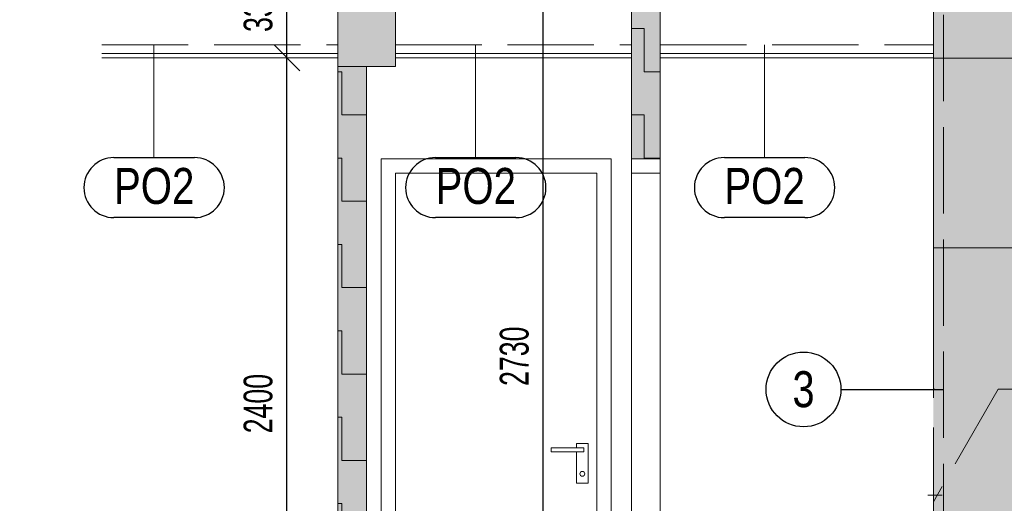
# Model space of a CAD drawing. Header units: millimetres. Extents: x 29003 to 60673, y -60985 to 17010.
# Tile 57 of 128: x 41780 to 45202, y -20249 to -18569. Entities that reach past the tile are written whole.
import ezdxf

# ---------------------------------------------------------------- set-up
doc = ezdxf.new("R2010")
doc.units = ezdxf.units.MM
doc.header["$PDMODE"] = 65
doc.linetypes.add('Carkovana 2x_1', pattern=[390, 300, -90])
for name, color, linetype, lineweight in [('XR$1$ŘEZY_1', 7, 'Continuous', 25), ('XR$2$ŘEZY - KOTY_ TEXTY_1', 7, 'Continuous', 25), ('XR$3$ŘEZY - FILING_1', 7, 'Continuous', 25)]:
    doc.layers.add(name, color=color, linetype=linetype, lineweight=lineweight)
doc.styles.add('ARIAL', font='ARIAL.TTF')
doc.styles.add('ARIALNARROW', font='ARIALN.TTF')
doc.dimstyles.new('DIMSTYLE_4', dxfattribs={"dimtxt": 100, "dimasz": 150, "dimexe": 0, "dimexo": 0, "dimgap": 50, "dimtad": 2, "dimdec": 0, "dimrnd": 5, "dimzin": 12, "dimdsep": 46, "dimtxsty": 'ARIALNARROW', "dimblk1": 'ALL_ML_STRICH', "dimblk2": 'ALL_ML_STRICH', "dimsah": 1, "dimcen": 0, "dimclrd": 6, "dimclre": 6, "dimclrt": 6, "dimadec": 0, "dimazin": 0, "dimtfac": 1, "dimtdec": 0, "dimtix": 1, "dimtmove": 2, "dimatfit": 3, "dimfxl": 0, "dimtzin": 0, "dimlwd": 0, "dimlwe": 13, "dimarcsym": 0})
pattern_1 = [(0, (300, 300), (150, 150), [150, -150]), (90, (300, 300), (-150, 150), [150, -150])]

# ---------------------------------------------------------------- blocks, each defined once
blk = doc.blocks.new('ALL_ML_STRICH')
at = {"color": 0, "linetype": 'ByBlock', "lineweight": -2}
for p, q in [((0, -0.5), (0, 0.5)), ((-0.3, -0.3), (0.3, 0.3)), ((-1, 0), (0.5, 0))]:
    blk.add_line(p, q, dxfattribs=at)
blk = doc.blocks.new('*D252')
at = {"layer": 'DEFPOINTS', "color": 6, "linetype": 'Continuous', "lineweight": 13}
for p in [(43545.6, -18372.1), (43599.4, -21102.1), (43615.3, -21102.1)]:
    blk.add_point(p, dxfattribs=at)
at = {"layer": 'XR$2$ŘEZY - KOTY_ TEXTY_1', "color": 6, "linetype": 'Continuous', "lineweight": -2}
for p, q in [((43599.4, -18372.1), (43599.4, -18372.1)), ((43599.4, -21102.1), (43599.4, -18372.1)), ((43599.4, -21102.1), (43599.4, -21102.1))]:
    blk.add_line(p, q, dxfattribs=at)
at = {"layer": 'XR$2$ŘEZY - KOTY_ TEXTY_1', "color": 6, "linetype": 'Continuous', "lineweight": 13, "xscale": 150, "yscale": 150, "zscale": 150}
for p, rotation in [((43599.4, -18372.1), 90), ((43599.4, -21102.1), 270)]:
    blk.add_blockref('ALL_ML_STRICH', p, dxfattribs=dict(at, rotation=rotation))
at = {"layer": 'XR$2$ŘEZY - KOTY_ TEXTY_1', "color": 6, "linetype": 'Continuous', "lineweight": 13, "insert": (43499.4, -19738.2), "char_height": 100, "width": 324.571, "attachment_point": 5, "rotation": 90, "style": 'ARIALNARROW'}
blk.add_mtext('\\W0.81;\\A1;{2730}', dxfattribs=at)
blk = doc.blocks.new('*D274')
at = {"layer": 'DEFPOINTS', "color": 6, "linetype": 'Continuous', "lineweight": 13}
for p in [(42708.9, -18701.2), (42708.9, -21102.1), (42725, -21102.1)]:
    blk.add_point(p, dxfattribs=at)
at = {"layer": 'XR$2$ŘEZY - KOTY_ TEXTY_1', "color": 6, "linetype": 'Continuous', "lineweight": -2}
for p, q in [((42708.9, -18701.2), (42708.9, -18701.2)), ((42708.9, -21102.1), (42708.9, -18701.2)), ((42708.9, -21102.1), (42708.9, -21102.1))]:
    blk.add_line(p, q, dxfattribs=at)
at = {"layer": 'XR$2$ŘEZY - KOTY_ TEXTY_1', "color": 6, "linetype": 'Continuous', "lineweight": 13, "xscale": 150, "yscale": 150, "zscale": 150}
for p, rotation in [((42708.9, -18701.2), 90), ((42708.9, -21102.1), 270)]:
    blk.add_blockref('ALL_ML_STRICH', p, dxfattribs=dict(at, rotation=rotation))
at = {"layer": 'XR$2$ŘEZY - KOTY_ TEXTY_1', "color": 6, "linetype": 'Continuous', "lineweight": 13, "insert": (42608.9, -19902.8), "char_height": 100, "width": 324.571, "attachment_point": 5, "rotation": 90, "style": 'ARIALNARROW'}
blk.add_mtext('\\W0.81;\\A1;{2400}', dxfattribs=at)
blk = doc.blocks.new('*D275')
at = {"layer": 'DEFPOINTS', "color": 6, "linetype": 'Continuous', "lineweight": 13}
for p in [(42885.9, -18372.1), (42708.9, -18701.2), (42708.9, -18701.2)]:
    blk.add_point(p, dxfattribs=at)
at = {"layer": 'XR$2$ŘEZY - KOTY_ TEXTY_1', "color": 6, "linetype": 'Continuous', "lineweight": -2}
for p, q in [((42708.9, -18372.1), (42708.9, -18372.1)), ((42708.9, -18701.2), (42708.9, -18372.1)), ((42708.9, -18701.2), (42708.9, -18701.2))]:
    blk.add_line(p, q, dxfattribs=at)
at = {"layer": 'XR$2$ŘEZY - KOTY_ TEXTY_1', "color": 6, "linetype": 'Continuous', "lineweight": 13, "xscale": 150, "yscale": 150, "zscale": 150}
for p, rotation in [((42708.9, -18372.1), 90), ((42708.9, -18701.2), 270)]:
    blk.add_blockref('ALL_ML_STRICH', p, dxfattribs=dict(at, rotation=rotation))
at = {"layer": 'XR$2$ŘEZY - KOTY_ TEXTY_1', "color": 6, "linetype": 'Continuous', "lineweight": 13, "insert": (42608.9, -18534.2), "char_height": 100, "width": 243.429, "attachment_point": 5, "rotation": 90, "style": 'ARIALNARROW'}
blk.add_mtext('\\W0.81;\\A1;{330}', dxfattribs=at)

msp = doc.modelspace()

# ---------------------------------------------------------------- hatches: boundary and pattern name
at = {"layer": 'XR$3$ŘEZY - FILING_1', "linetype": 'Continuous', "lineweight": 13}
msp.add_hatch(color=254, dxfattribs=at).paths.add_polyline_path([(43085.9, -18372.1), (44955.9, -18372.1), (44955.9, -20802.1), (45005.9, -20802.1), (45005.9, -21542.1), (44955.9, -21542.1), (44855.9, -21542.1), (44855.9, -22061.5), (45405.9, -22061.5), (45405.9, -20338.3), (45405.8, -20338.3), (45405.8, -18402.1), (45405.9, -18402.1), (45405.9, -18172.1), (45405.9, -18022.1), (41779.9, -18022.1), (41779.9, -18372.1), (42885.9, -18372.1), (42885.9, -18732.1), (43085.9, -18732.1)])
for points in [[(44005.9, -18372.1), (43905.9, -18372.1), (43905.9, -19052.1), (44005.9, -19052.1)], [(42985.9, -18732.1), (42885.9, -18732.1), (42885.9, -21272.1), (42985.9, -21272.1)]]:
    msp.add_hatch(color=11, dxfattribs=at).paths.add_polyline_path(points, flags=0)
h = msp.add_hatch(dxfattribs=at)
h.set_pattern_fill('VZOR', scale=150, style=0, pattern_type=2)
h.set_pattern_definition(pattern_1)
h.paths.add_polyline_path([(44005.9, -18372.1), (43905.9, -18372.1), (43905.9, -19052.1), (44005.9, -19052.1)], flags=0)
h = msp.add_hatch(dxfattribs=at)
h.set_pattern_fill('VZOR', scale=150, style=0, pattern_type=2)
h.set_pattern_definition(pattern_1)
h.paths.add_polyline_path([(42985.9, -18732.1), (42885.9, -18732.1), (42885.9, -21272.1), (42985.9, -21272.1)], flags=0)

# ---------------------------------------------------------------- linework, layer by layer
at = {"layer": 'XR$1$ŘEZY_1', "color": 7, "linetype": 'Continuous', "lineweight": 13}
for p, q in [((42885.9, -18732.1), (42885.9, -18372.1)), ((43085.9, -18372.1), (43085.9, -18732.1)), ((44955.9, -19882.1), (44955.9, -18372.1)), ((42885.9, -18686.2), (42065.9, -18686.2)), ((43905.9, -18686.2), (43085.9, -18686.2)), ((44955.9, -18686.2), (44005.9, -18686.2)), ((42065.9, -18701.2), (42885.9, -18701.2)), ((43085.9, -18701.2), (43905.9, -18701.2)), ((44005.9, -18701.2), (44955.9, -18701.2)), ((43085.9, -18732.1), (42885.9, -18732.1)), ((44955.9, -21442.1), (44955.9, -19985.3))]:
    msp.add_line(p, q, dxfattribs=at)
at = {"layer": 'XR$1$ŘEZY_1', "color": 14, "linetype": 'Continuous', "lineweight": 13}
for p, q in [((43905.9, -18372.1), (43905.9, -19052.1)), ((44005.9, -18372.1), (44005.9, -19052.1)), ((42885.9, -18732.1), (42885.9, -21272.1)), ((42985.9, -18732.1), (42985.9, -21272.1)), ((43905.9, -19052.1), (44005.9, -19052.1))]:
    msp.add_line(p, q, dxfattribs=at)
at = {"layer": 'XR$1$ŘEZY_1', "color": 7, "linetype": 'Carkovana 2x_1', "lineweight": 13}
for p, q in [((44991, -20802.1), (44991, -18372.1)), ((42065.9, -18656.2), (42885.9, -18656.2)), ((43085.9, -18656.2), (43905.9, -18656.2)), ((44005.9, -18656.2), (44955.9, -18656.2)), ((44955.9, -19852.1), (44961, -19852.1)), ((44985.9, -20220.4), (44935.9, -20220.4))]:
    msp.add_line(p, q, dxfattribs=at)
at = {"layer": 'XR$1$ŘEZY_1', "color": 8, "linetype": 'Carkovana 2x_1', "lineweight": 13}
for p, q in [((44955.9, -18702.1), (45405.9, -18702.1)), ((45180.9, -19852.1), (44955.9, -20243.8)), ((45180.9, -19852.1), (45405.9, -19852.1))]:
    msp.add_line(p, q, dxfattribs=at)
at = {"layer": 'XR$1$ŘEZY_1', "color": 132, "linetype": 'Continuous', "lineweight": 13}
for p, q in [((43035.9, -21102.1), (43035.9, -19052.1)), ((43035.9, -19052.1), (43835.9, -19052.1)), ((43835.9, -21102.1), (43835.9, -19052.1)), ((43905.9, -19052.1), (43905.9, -21102.1)), ((44005.9, -19052.1), (44005.9, -21102.1)), ((43085.9, -21102.1), (43085.9, -19102.1)), ((43085.9, -19102.1), (43785.9, -19102.1)), ((43785.9, -21102.1), (43785.9, -19102.1)), ((44005.9, -19102.1), (43905.9, -19102.1)), ((43715.1, -20056.3), (43715.1, -20041.2)), ((43715.1, -20041.2), (43756, -20041.2)), ((43756, -20041.2), (43756, -20178.7)), ((43627.8, -20056.3), (43740.2, -20056.3)), ((43627.8, -20070.2), (43627.8, -20056.3)), ((43740.2, -20070.2), (43627.8, -20070.2)), ((43715.1, -20178.7), (43715.1, -20070.2)), ((43740.2, -20056.3), (43740.2, -20070.2)), ((43756, -20178.7), (43715.1, -20178.7))]:
    msp.add_line(p, q, dxfattribs=at)
msp.add_circle((43735.5, -20146.8), 8.3, dxfattribs=at)
at = {"layer": 'XR$2$ŘEZY - KOTY_ TEXTY_1', "color": 3, "linetype": 'Continuous', "lineweight": 13}
for p, q in [((42246.7, -19048.3), (42246.7, -18656.2)), ((43364.6, -19048.3), (43364.6, -18656.2)), ((44368.3, -19048.3), (44368.3, -18656.2)), ((46556, -19361.3), (44955.9, -19361.3))]:
    msp.add_line(p, q, dxfattribs=at)
at = {"layer": 'XR$2$ŘEZY - KOTY_ TEXTY_1', "color": 3, "linetype": 'Continuous', "lineweight": 25}
for p, q in [((42387, -19048.3), (42107.5, -19048.3)), ((43504.9, -19048.3), (43225.4, -19048.3)), ((44508.7, -19048.3), (44229.2, -19048.3)), ((42387, -19256.6), (42107.5, -19256.6)), ((43504.9, -19256.6), (43225.4, -19256.6)), ((44508.7, -19256.6), (44229.2, -19256.6))]:
    msp.add_line(p, q, dxfattribs=at)
at = {"layer": 'XR$2$ŘEZY - KOTY_ TEXTY_1', "color": 7, "linetype": 'Continuous', "lineweight": 25}
msp.add_line((44634.4, -19853.5), (44991, -19853.5), dxfattribs=at)
msp.add_circle((44504.4, -19853.5), 130, dxfattribs=at)
at = {"layer": 'XR$2$ŘEZY - KOTY_ TEXTY_1', "color": 3, "linetype": 'Continuous', "lineweight": 25}
for centre, start, end in [((42107.5, -19152.4), 90, 270), ((42387, -19152.4), 270, 90), ((43225.4, -19152.4), 90, 270), ((43504.9, -19152.4), 270, 90), ((44229.2, -19152.4), 90, 270), ((44508.7, -19152.4), 270, 90)]:
    msp.add_arc(centre, 104.2, start, end, dxfattribs=at)

# ---------------------------------------------------------------- texts
at = {"layer": 'XR$2$ŘEZY - KOTY_ TEXTY_1', "color": 3, "linetype": 'Continuous', "lineweight": 25, "char_height": 125, "width": 329.355, "attachment_point": 7, "style": 'ARIAL'}
for insert in [(42107.5, -19210.8), (43225.4, -19210.8), (44229.2, -19210.8)]:
    msp.add_mtext('\\W0.80;PO2', dxfattribs=dict(at, insert=insert))
at = {"layer": 'XR$2$ŘEZY - KOTY_ TEXTY_1', "color": 7, "linetype": 'Continuous', "lineweight": 25, "insert": (44504.4, -19853.5), "char_height": 125, "width": 127.849, "attachment_point": 5, "style": 'ARIAL'}
msp.add_mtext('\\W0.79;3', dxfattribs=at)

# ---------------------------------------------------------------- dimensions: what is measured, and where the dimension line sits
at = {"layer": 'XR$2$ŘEZY - KOTY_ TEXTY_1', "color": 6, "linetype": 'Continuous', "lineweight": 13}
for base, p1, p2, picture, middle in [((42708.9, -18372.1), (42708.9, -18701.2), (42708.9, -18372.1), '*D275', (42608.9, -18534.2)), ((43599.4, -18372.1), (43599.4, -21102.1), (43599.4, -18372.1), '*D252', (43499.4, -19738.2)), ((42708.9, -18701.2), (42708.9, -21102.1), (42708.9, -18701.2), '*D274', (42608.9, -19902.8))]:
    dim = msp.add_linear_dim(base=base, p1=p1, p2=p2, angle=90, dimstyle='DIMSTYLE_4', override={"dimpost": '<>', "dimclrd": 6, "dimclre": 6, "dimclrt": 6, "dimlwd": 0, "dimlwe": 13}, dxfattribs=at)
    dim.commit()
    dim.dimension.update_dxf_attribs({"geometry": picture, "text_midpoint": middle, "dimtype": 160})

doc.saveas('drawing.dxf')
